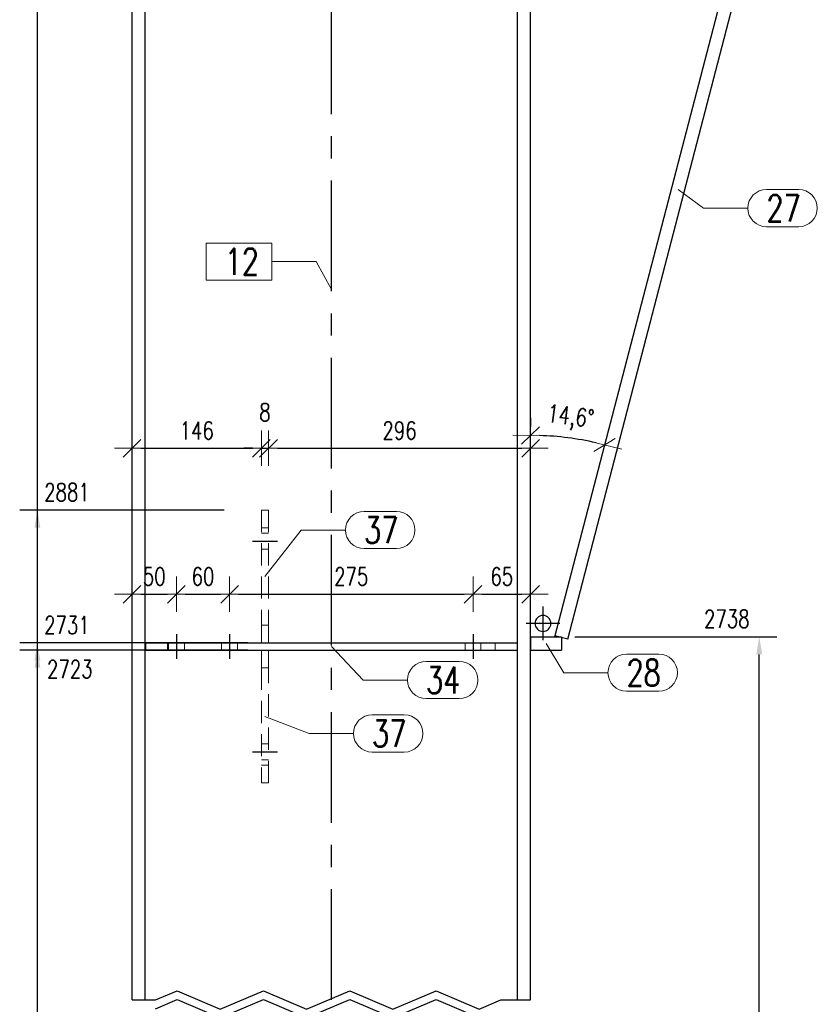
# Model space of a CAD drawing. Header units: millimetres. Extents: x 2097 to 3301, y 14853 to 15503.
# Tile 63 of 97: x 2862 to 2952, y 14968 to 15079. Entities that reach past the tile are written whole.
import ezdxf

# ---------------------------------------------------------------- set-up
doc = ezdxf.new("R2010")
doc.units = ezdxf.units.MM
doc.header["$LTSCALE"] = 10
doc.linetypes.add('HIDDEN', pattern=[0.375, 0.25, -0.125])
doc.linetypes.add('MITTE', pattern=[2, 1.25, -0.25, 0.25, -0.25])
doc.layers.get('Defpoints').update_dxf_attribs({"color": 1})
for name, color, linetype, lineweight in [('PS_DIM', 4, 'Continuous', 13), ('PS_Hidden', 2, 'HIDDEN', 9), ('PS_Pos', 1, 'Continuous', 15), ('PS_SOLID', 7, 'Continuous', 30)]:
    doc.layers.add(name, color=color, linetype=linetype, lineweight=lineweight)
doc.layers.add('PS_MID', color=5, linetype='MITTE')
doc.layers.add('PS_SHAPE', color=3, linetype='Continuous')
doc.styles.add('simplex', font='simplex.shx', dxfattribs={"width": 0.75})
doc.dimstyles.new('1_10_GŁ_DS1-LS10', dxfattribs={"dimtxt": 2, "dimasz": 2, "dimexe": 2, "dimexo": 5, "dimgap": 1, "dimtad": 1, "dimjust": 4, "dimdec": 0, "dimlfac": 10, "dimtxsty": 'simplex', "dimblk1": 'NONE', "dimsah": 1, "dimcen": 2, "dimclrd": 256, "dimclre": 256, "dimclrt": 3, "dimadec": 1, "dimazin": 0, "dimtfac": 1, "dimtdec": 0, "dimtmove": 2, "dimatfit": 3, "dimfxl": 1, "dimarcsym": 0})
doc.dimstyles.new('1_10_PRZ', dxfattribs={"dimtxt": 2, "dimasz": 1, "dimexe": 2, "dimexo": 5, "dimgap": 1, "dimtad": 1, "dimdec": 0, "dimlfac": 10, "dimtxsty": 'simplex', "dimblk": 'dimznak', "dimcen": 2, "dimse1": 1, "dimse2": 1, "dimclrt": 3, "dimadec": 1, "dimazin": 0, "dimtfac": 1, "dimtdec": 0, "dimtix": 1, "dimtmove": 2, "dimatfit": 3, "dimldrblk": 'dim-grot', "dimfxl": 1, "dimarcsym": 0})

# ---------------------------------------------------------------- blocks, each defined once
blk = doc.blocks.new('dimznak')
at = {"color": 0}
for points in [[(0, 2), (0, -2)], [(-2, 0), (2, 0)]]:
    blk.add_lwpolyline(points, dxfattribs=at)
at = {"color": 2}
blk.add_lwpolyline([(1, 1), (-1, -1)], dxfattribs=at)
blk = doc.blocks.new('*D248')
at = {"layer": 'Defpoints', "color": 0, "transparency": 16777216}
for p in [(2919.43, 15137.73), (2948.53, 15110.68), (2925.04, 15031.7), (2922.18, 15009.56), (2919.43, 14968.45)]:
    blk.add_point(p, dxfattribs=at)
at = {"layer": 'PS_DIM', "color": 0, "lineweight": -2, "transparency": 16777216}
blk.add_arc((2919.43, 14999), 33.18, 77.1224, 88.2731, dxfattribs=at)
for p, rotation in [((2919.43, 15032.18), 179.1365625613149), ((2927.79, 15031.1), 346.2589357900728)]:
    blk.add_blockref('dimznak', p, dxfattribs=dict(at, rotation=rotation))
at = {"layer": 'PS_DIM', "color": 3, "transparency": 16777216, "insert": (2923.92, 15034.08), "char_height": 2, "attachment_point": 5, "rotation": 352.6977, "style": 'simplex'}
blk.add_mtext('14,6°', dxfattribs=at)
blk = doc.blocks.new('dim-grot')
blk.add_hatch(color=256).paths.add_polyline_path([(0, 0), (-2, 0.5), (-2, -0.5)])
blk.add_lwpolyline([(0, 0), (-2, 0.5), (-2, -0.5), (0, 0)])
blk = doc.blocks.new('*D249')
at = {"layer": 'Defpoints', "color": 0, "transparency": 16777216}
for p in [(2875.17, 15177.51), (2919.43, 15137.73), (2923.95, 15121.98), (2951.03, 15109.32), (2919.43, 14968.45)]:
    blk.add_point(p, dxfattribs=at)
at = {"layer": 'PS_DIM', "color": 0, "lineweight": -2, "transparency": 16777216}
blk.add_arc((2919.43, 15137.73), 16.38, 273.4984, 314.5476, dxfattribs=at)
for p, rotation in [((2931.61, 15126.78), 46.29680324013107), ((2919.43, 15121.35), 181.7491981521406)]:
    blk.add_blockref('dimznak', p, dxfattribs=dict(at, rotation=rotation))
at = {"layer": 'PS_DIM', "color": 3, "transparency": 16777216, "insert": (2925.2, 15124.77), "char_height": 2, "attachment_point": 5, "rotation": 24.023, "style": 'simplex'}
blk.add_mtext('48,0°', dxfattribs=at)
blk = doc.blocks.new('*D272')
at = {"layer": 'Defpoints', "color": 0, "transparency": 16777216}
for p in [(2879.43, 15014.25), (2874.43, 15010.59), (2879.43, 15009.75)]:
    blk.add_point(p, dxfattribs=at)
at = {"layer": 'PS_DIM', "color": 0, "lineweight": -2, "transparency": 16777216}
blk.add_line((2875.43, 15014.25), (2878.43, 15014.25), dxfattribs=at)
at = {"layer": 'PS_DIM', "color": 0, "lineweight": -2, "transparency": 16777216, "rotation": 180}
blk.add_blockref('dimznak', (2874.43, 15014.25), dxfattribs=at)
at = {"layer": 'PS_DIM', "color": 0, "lineweight": -2, "transparency": 16777216}
blk.add_blockref('dimznak', (2879.43, 15014.25), dxfattribs=at)
at = {"layer": 'PS_DIM', "color": 3, "transparency": 16777216, "insert": (2876.93, 15016.25), "char_height": 2, "attachment_point": 5, "style": 'simplex'}
blk.add_mtext('50', dxfattribs=at)
blk = doc.blocks.new('*D273')
at = {"layer": 'Defpoints', "color": 0, "transparency": 16777216}
for p in [(2885.43, 15014.25), (2879.43, 15009.75), (2885.43, 15009.75)]:
    blk.add_point(p, dxfattribs=at)
at = {"layer": 'PS_DIM', "color": 0, "lineweight": -2, "transparency": 16777216}
blk.add_line((2880.43, 15014.25), (2884.43, 15014.25), dxfattribs=at)
at = {"layer": 'PS_DIM', "color": 0, "lineweight": -2, "transparency": 16777216, "rotation": 180}
blk.add_blockref('dimznak', (2879.43, 15014.25), dxfattribs=at)
at = {"layer": 'PS_DIM', "color": 0, "lineweight": -2, "transparency": 16777216}
blk.add_blockref('dimznak', (2885.43, 15014.25), dxfattribs=at)
at = {"layer": 'PS_DIM', "color": 3, "transparency": 16777216, "insert": (2882.43, 15016.25), "char_height": 2, "attachment_point": 5, "style": 'simplex'}
blk.add_mtext('60', dxfattribs=at)
blk = doc.blocks.new('*D274')
at = {"layer": 'Defpoints', "color": 0, "transparency": 16777216}
for p in [(2912.93, 15014.25), (2885.43, 15009.75), (2912.93, 15009.75)]:
    blk.add_point(p, dxfattribs=at)
at = {"layer": 'PS_DIM', "color": 0, "lineweight": -2, "transparency": 16777216}
blk.add_line((2886.43, 15014.25), (2911.93, 15014.25), dxfattribs=at)
at = {"layer": 'PS_DIM', "color": 0, "lineweight": -2, "transparency": 16777216, "rotation": 180}
blk.add_blockref('dimznak', (2885.43, 15014.25), dxfattribs=at)
at = {"layer": 'PS_DIM', "color": 0, "lineweight": -2, "transparency": 16777216}
blk.add_blockref('dimznak', (2912.93, 15014.25), dxfattribs=at)
at = {"layer": 'PS_DIM', "color": 3, "transparency": 16777216, "insert": (2899.18, 15016.25), "char_height": 2, "attachment_point": 5, "style": 'simplex'}
blk.add_mtext('275', dxfattribs=at)
blk = doc.blocks.new('*D275')
at = {"layer": 'Defpoints', "color": 0, "transparency": 16777216}
for p in [(2919.43, 15014.53), (2919.43, 15014.25), (2912.93, 15009.75)]:
    blk.add_point(p, dxfattribs=at)
at = {"layer": 'PS_DIM', "color": 0, "lineweight": -2, "transparency": 16777216}
blk.add_line((2913.93, 15014.25), (2918.43, 15014.25), dxfattribs=at)
at = {"layer": 'PS_DIM', "color": 0, "lineweight": -2, "transparency": 16777216, "rotation": 180}
blk.add_blockref('dimznak', (2912.93, 15014.25), dxfattribs=at)
at = {"layer": 'PS_DIM', "color": 0, "lineweight": -2, "transparency": 16777216}
blk.add_blockref('dimznak', (2919.43, 15014.25), dxfattribs=at)
at = {"layer": 'PS_DIM', "color": 3, "transparency": 16777216, "insert": (2916.18, 15016.25), "char_height": 2, "attachment_point": 5, "style": 'simplex'}
blk.add_mtext('65', dxfattribs=at)
blk = doc.blocks.new('*D291')
at = {"layer": 'Defpoints', "color": 0, "transparency": 16777216}
for p in [(2889.03, 15030.73), (2874.43, 15026.56), (2889.03, 15023.75)]:
    blk.add_point(p, dxfattribs=at)
at = {"layer": 'PS_DIM', "color": 0, "lineweight": -2, "transparency": 16777216}
blk.add_line((2875.43, 15030.73), (2888.03, 15030.73), dxfattribs=at)
at = {"layer": 'PS_DIM', "color": 0, "lineweight": -2, "transparency": 16777216, "rotation": 180}
blk.add_blockref('dimznak', (2874.43, 15030.73), dxfattribs=at)
at = {"layer": 'PS_DIM', "color": 0, "lineweight": -2, "transparency": 16777216}
blk.add_blockref('dimznak', (2889.03, 15030.73), dxfattribs=at)
at = {"layer": 'PS_DIM', "color": 3, "transparency": 16777216, "insert": (2881.73, 15032.73), "char_height": 2, "attachment_point": 5, "style": 'simplex'}
blk.add_mtext('146', dxfattribs=at)
blk = doc.blocks.new('*D292')
at = {"layer": 'Defpoints', "color": 0, "transparency": 16777216}
for p in [(2889.83, 15030.73), (2889.03, 15023.75), (2889.83, 15023.75)]:
    blk.add_point(p, dxfattribs=at)
at = {"layer": 'PS_DIM', "color": 0, "lineweight": -2, "transparency": 16777216}
for p, q in [((2888.03, 15030.73), (2887.03, 15030.73)), ((2889.03, 15030.73), (2889.83, 15030.73)), ((2890.83, 15030.73), (2891.83, 15030.73))]:
    blk.add_line(p, q, dxfattribs=at)
blk.add_blockref('dimznak', (2889.03, 15030.73), dxfattribs=at)
at = {"layer": 'PS_DIM', "color": 0, "lineweight": -2, "transparency": 16777216, "rotation": 180}
blk.add_blockref('dimznak', (2889.83, 15030.73), dxfattribs=at)
at = {"layer": 'PS_DIM', "color": 3, "transparency": 16777216, "insert": (2889.43, 15034.79), "char_height": 2, "attachment_point": 5, "style": 'simplex'}
blk.add_mtext('8', dxfattribs=at)
blk = doc.blocks.new('*D293')
at = {"layer": 'Defpoints', "color": 0, "transparency": 16777216}
for p in [(2919.43, 15030.73), (2889.83, 15023.75), (2919.43, 15024.1)]:
    blk.add_point(p, dxfattribs=at)
at = {"layer": 'PS_DIM', "color": 0, "lineweight": -2, "transparency": 16777216}
blk.add_line((2890.83, 15030.73), (2918.43, 15030.73), dxfattribs=at)
at = {"layer": 'PS_DIM', "color": 0, "lineweight": -2, "transparency": 16777216, "rotation": 180}
blk.add_blockref('dimznak', (2889.83, 15030.73), dxfattribs=at)
at = {"layer": 'PS_DIM', "color": 0, "lineweight": -2, "transparency": 16777216}
blk.add_blockref('dimznak', (2919.43, 15030.73), dxfattribs=at)
at = {"layer": 'PS_DIM', "color": 3, "transparency": 16777216, "insert": (2904.63, 15032.73), "char_height": 2, "attachment_point": 5, "style": 'simplex'}
blk.add_mtext('296', dxfattribs=at)
blk = doc.blocks.new('*D362')
at = {"layer": 'Defpoints', "color": 0, "transparency": 16777216}
for p in [(2919.43, 15009.45), (2945.26, 15009.45), (2919.43, 14919.15)]:
    blk.add_point(p, dxfattribs=at)
at = {"layer": 'PS_DIM', "lineweight": -2, "transparency": 16777216}
for p, q in [((2924.43, 15009.45), (2947.26, 15009.45)), ((2945.26, 14919.15), (2945.26, 15007.45)), ((2924.43, 14919.15), (2947.26, 14919.15))]:
    blk.add_line(p, q, dxfattribs=at)
at = {"layer": 'PS_DIM', "transparency": 16777216}
blk.add_solid([(2944.92, 15007.45), (2945.59, 15007.45), (2945.26, 15009.45)], dxfattribs=at)
at = {"layer": 'PS_DIM', "color": 3, "transparency": 16777216, "insert": (2941.59, 15011.47), "char_height": 2, "attachment_point": 5, "rotation": 0.0573, "style": 'simplex'}
blk.add_mtext('2738', dxfattribs=at)
blk = doc.blocks.new('_None')
blk = doc.blocks.new('*D367')
at = {"layer": 'Defpoints', "color": 0, "transparency": 16777216}
for p in [(2863.73, 15007.95), (2892.48, 15007.95), (2919.43, 14919.15)]:
    blk.add_point(p, dxfattribs=at)
at = {"layer": 'PS_DIM', "lineweight": -2, "transparency": 16777216}
for p, q in [((2887.48, 15007.95), (2861.73, 15007.95)), ((2863.73, 14919.15), (2863.73, 15005.95)), ((2914.43, 14919.15), (2861.73, 14919.15))]:
    blk.add_line(p, q, dxfattribs=at)
at = {"layer": 'PS_DIM', "transparency": 16777216}
blk.add_solid([(2863.4, 15005.95), (2864.06, 15005.95), (2863.73, 15007.95)], dxfattribs=at)
at = {"layer": 'PS_DIM', "color": 3, "transparency": 16777216, "insert": (2867.39, 15005.79), "char_height": 2, "attachment_point": 5, "rotation": 0.0573, "style": 'simplex'}
blk.add_mtext('2723', dxfattribs=at)
blk = doc.blocks.new('*D368')
at = {"layer": 'Defpoints', "color": 0, "transparency": 16777216}
for p in [(2863.73, 15008.75), (2892.48, 15008.75), (2919.43, 14919.15)]:
    blk.add_point(p, dxfattribs=at)
at = {"layer": 'PS_DIM', "lineweight": -2, "transparency": 16777216}
for p, q in [((2887.48, 15008.75), (2861.73, 15008.75)), ((2863.73, 14919.15), (2863.73, 15006.75)), ((2914.43, 14919.15), (2861.73, 14919.15))]:
    blk.add_line(p, q, dxfattribs=at)
at = {"layer": 'PS_DIM', "transparency": 16777216}
blk.add_solid([(2863.4, 15006.75), (2864.06, 15006.75), (2863.73, 15008.75)], dxfattribs=at)
at = {"layer": 'PS_DIM', "color": 3, "transparency": 16777216, "insert": (2867.07, 15010.77), "char_height": 2, "attachment_point": 5, "rotation": 0.0573, "style": 'simplex'}
blk.add_mtext('2731', dxfattribs=at)
blk = doc.blocks.new('*D369')
at = {"layer": 'Defpoints', "color": 0, "transparency": 16777216}
for p in [(2863.73, 15023.75), (2889.83, 15023.75), (2919.43, 14919.15)]:
    blk.add_point(p, dxfattribs=at)
at = {"layer": 'PS_DIM', "lineweight": -2, "transparency": 16777216}
for p, q in [((2884.83, 15023.75), (2861.73, 15023.75)), ((2863.73, 14919.15), (2863.73, 15021.75)), ((2914.43, 14919.15), (2861.73, 14919.15))]:
    blk.add_line(p, q, dxfattribs=at)
at = {"layer": 'PS_DIM', "transparency": 16777216}
blk.add_solid([(2863.4, 15021.75), (2864.06, 15021.75), (2863.73, 15023.75)], dxfattribs=at)
at = {"layer": 'PS_DIM', "color": 3, "transparency": 16777216, "insert": (2867.07, 15025.77), "char_height": 2, "attachment_point": 5, "rotation": 0.0573, "style": 'simplex'}
blk.add_mtext('2881', dxfattribs=at)
blk = doc.blocks.new('*D370')
at = {"layer": 'Defpoints', "color": 0, "transparency": 16777216}
for p in [(2863.73, 15154.25), (2877.18, 15154.25), (2919.43, 14919.15)]:
    blk.add_point(p, dxfattribs=at)
at = {"layer": 'PS_DIM', "lineweight": -2, "transparency": 16777216}
for p, q in [((2872.18, 15154.25), (2861.73, 15154.25)), ((2863.73, 14919.15), (2863.73, 15152.25)), ((2914.43, 14919.15), (2861.73, 14919.15))]:
    blk.add_line(p, q, dxfattribs=at)
at = {"layer": 'PS_DIM', "transparency": 16777216}
blk.add_solid([(2863.4, 15152.25), (2864.06, 15152.25), (2863.73, 15154.25)], dxfattribs=at)
at = {"layer": 'PS_DIM', "color": 3, "transparency": 16777216, "insert": (2867.21, 15152.45), "char_height": 2, "attachment_point": 5, "rotation": 0.0573, "style": 'simplex'}
blk.add_mtext('4186', dxfattribs=at)
blk = doc.blocks.new('*D371')
at = {"layer": 'Defpoints', "color": 0, "transparency": 16777216}
for p in [(2863.73, 15155.05), (2877.18, 15155.05), (2919.43, 14919.15)]:
    blk.add_point(p, dxfattribs=at)
at = {"layer": 'PS_DIM', "lineweight": -2, "transparency": 16777216}
for p, q in [((2872.18, 15155.05), (2861.73, 15155.05)), ((2863.73, 14919.15), (2863.73, 15153.05)), ((2914.43, 14919.15), (2861.73, 14919.15))]:
    blk.add_line(p, q, dxfattribs=at)
at = {"layer": 'PS_DIM', "transparency": 16777216}
blk.add_solid([(2863.4, 15153.05), (2864.06, 15153.05), (2863.73, 15155.05)], dxfattribs=at)
at = {"layer": 'PS_DIM', "color": 3, "transparency": 16777216, "insert": (2867.29, 15157.07), "char_height": 2, "attachment_point": 5, "rotation": 0.0573, "style": 'simplex'}
blk.add_mtext('4194', dxfattribs=at)
blk = doc.blocks.new('*D372')
at = {"layer": 'Defpoints', "color": 0, "transparency": 16777216}
for p in [(2863.73, 15178.18), (2874.43, 15178.18), (2919.43, 14919.15)]:
    blk.add_point(p, dxfattribs=at)
at = {"layer": 'PS_DIM', "lineweight": -2, "transparency": 16777216}
for p, q in [((2869.43, 15178.18), (2861.73, 15178.18)), ((2863.73, 14919.15), (2863.73, 15176.18)), ((2914.43, 14919.15), (2861.73, 14919.15))]:
    blk.add_line(p, q, dxfattribs=at)
at = {"layer": 'PS_DIM', "transparency": 16777216}
blk.add_solid([(2863.4, 15176.18), (2864.06, 15176.18), (2863.73, 15178.18)], dxfattribs=at)
at = {"layer": 'PS_DIM', "color": 3, "transparency": 16777216, "insert": (2867.39, 15176.08), "char_height": 2, "attachment_point": 5, "rotation": 0.0573, "style": 'simplex'}
blk.add_mtext('4425', dxfattribs=at)
blk = doc.blocks.new('*D373')
at = {"layer": 'Defpoints', "color": 0, "transparency": 16777216}
for p in [(2863.73, 15179), (2876.51, 15179), (2919.43, 14919.15)]:
    blk.add_point(p, dxfattribs=at)
at = {"layer": 'PS_DIM', "lineweight": -2, "transparency": 16777216}
for p, q in [((2871.51, 15179), (2861.73, 15179)), ((2863.73, 14919.15), (2863.73, 15177)), ((2914.43, 14919.15), (2861.73, 14919.15))]:
    blk.add_line(p, q, dxfattribs=at)
at = {"layer": 'PS_DIM', "transparency": 16777216}
blk.add_solid([(2863.4, 15177), (2864.06, 15177), (2863.73, 15179)], dxfattribs=at)
at = {"layer": 'PS_DIM', "color": 3, "transparency": 16777216, "insert": (2867.39, 15181.02), "char_height": 2, "attachment_point": 5, "rotation": 0.0573, "style": 'simplex'}
blk.add_mtext('4433', dxfattribs=at)
blk = doc.blocks.new('*X744')
at = {"color": 1}
for p, q in [((2877.07, 14968.45), (2879.51, 14969.48)), ((2879.51, 14969.48), (2884.39, 14967.42)), ((2884.39, 14967.42), (2889.26, 14969.48)), ((2889.26, 14969.48), (2894.14, 14967.42)), ((2894.14, 14967.42), (2899.02, 14969.48)), ((2899.02, 14969.48), (2903.89, 14967.42)), ((2903.89, 14967.42), (2908.77, 14969.48)), ((2908.77, 14969.48), (2913.64, 14967.42)), ((2874.43, 14968.45), (2877.07, 14968.45)), ((2877.07, 14967.45), (2879.51, 14968.48)), ((2879.51, 14968.48), (2884.39, 14966.42)), ((2884.39, 14966.42), (2889.26, 14968.48)), ((2889.26, 14968.48), (2894.14, 14966.42)), ((2894.14, 14966.42), (2899.02, 14968.48)), ((2899.02, 14968.48), (2903.89, 14966.42)), ((2903.89, 14966.42), (2908.77, 14968.48)), ((2908.77, 14968.48), (2913.64, 14966.42)), ((2913.64, 14967.42), (2916.08, 14968.45)), ((2916.08, 14968.45), (2919.43, 14968.45))]:
    blk.add_line(p, q, dxfattribs=at)
at = {"layer": 'PS_Hidden', "color": 2, "linetype": 'HIDDEN'}
for p, q in [((2889.03, 15023.75), (2889.03, 15010.75)), ((2889.83, 15023.75), (2889.03, 15023.75)), ((2889.83, 15023.75), (2889.83, 15010.75)), ((2889.03, 15021.75), (2889.83, 15021.75)), ((2889.83, 15021.15), (2889.03, 15021.15)), ((2889.83, 15019.35), (2889.03, 15019.35)), ((2889.03, 15010.75), (2889.83, 15010.75)), ((2889.03, 15008.75), (2889.03, 15010.75)), ((2889.83, 15010.75), (2889.83, 15008.75)), ((2878.43, 15007.95), (2878.43, 15008.75)), ((2878.53, 15007.95), (2878.53, 15008.75)), ((2880.33, 15007.95), (2880.33, 15008.75)), ((2884.53, 15007.95), (2884.53, 15008.75)), ((2886.33, 15007.95), (2886.33, 15008.75)), ((2889.03, 15005.95), (2889.03, 15007.95)), ((2889.83, 15007.95), (2889.83, 15005.95)), ((2912.03, 15007.95), (2912.03, 15008.75)), ((2913.83, 15007.95), (2913.83, 15008.75)), ((2915.43, 15008.75), (2915.43, 15007.95)), ((2889.03, 15005.95), (2889.03, 14992.95)), ((2889.83, 15005.95), (2889.03, 15005.95)), ((2889.83, 14992.95), (2889.83, 15005.95)), ((2889.83, 14997.35), (2889.03, 14997.35)), ((2889.83, 14995.55), (2889.03, 14995.55)), ((2889.83, 14994.95), (2889.03, 14994.95)), ((2889.83, 14992.95), (2889.03, 14992.95))]:
    blk.add_line(p, q, dxfattribs=at)
at = {"layer": 'PS_MID', "color": 5, "linetype": 'MITTE'}
for p, q in [((2896.93, 14968.45), (2896.93, 15183.18)), ((2888.03, 15020.25), (2890.83, 15020.25)), ((2920.83, 15012.85), (2920.83, 15009.05)), ((2922.73, 15010.95), (2918.93, 15010.95)), ((2879.43, 15009.75), (2879.43, 15006.95)), ((2879.43, 15009.75), (2879.43, 15006.95)), ((2885.43, 15009.75), (2885.43, 15006.95)), ((2885.43, 15009.75), (2885.43, 15006.95)), ((2912.93, 15009.75), (2912.93, 15006.95)), ((2912.93, 15009.75), (2912.93, 15006.95)), ((2888.03, 14996.45), (2890.83, 14996.45))]:
    blk.add_line(p, q, dxfattribs=at)
at = {"layer": 'PS_SOLID', "color": 7, "linetype": 'Continuous'}
for p, q in [((2874.43, 14968.45), (2874.43, 15178.18)), ((2875.89, 14968.45), (2875.89, 15176.87)), ((2917.97, 14968.45), (2917.97, 15139.04)), ((2919.43, 14968.45), (2919.43, 15137.73)), ((2948.53, 15110.68), (2922.18, 15009.56)), ((2923.63, 15009.18), (2949.97, 15110.27)), ((2919.43, 15009.45), (2922.93, 15009.45)), ((2919.43, 15009.45), (2919.43, 15007.95)), ((2922.18, 15009.56), (2922.15, 15009.45)), ((2923.63, 15009.18), (2922.18, 15009.56)), ((2922.93, 15009.45), (2922.93, 15007.95)), ((2875.93, 15008.75), (2917.93, 15008.75)), ((2875.93, 15008.75), (2875.93, 15007.95)), ((2875.93, 15007.95), (2917.93, 15007.95)), ((2917.93, 15008.75), (2917.93, 15007.95)), ((2919.43, 15007.95), (2922.93, 15007.95))]:
    blk.add_line(p, q, dxfattribs=at)
at = {"layer": 'PS_SOLID', "color": 7, "extrusion": (0, 0, -1)}
blk.add_circle((-2920.83, 15010.95), 0.9, dxfattribs=at)
blk = doc.blocks.new('*X745')
at = {"color": 1}
for p, q in [((2936.08, 15059.93), (2938.97, 15057.84)), ((2946.07, 15059.94), (2949.71, 15059.94)), ((2938.97, 15057.84), (2943.97, 15057.84)), ((2946.07, 15055.74), (2949.71, 15055.74))]:
    blk.add_line(p, q, dxfattribs=at)
for centre, start, end in [((2946.07, 15057.84), 90, 270), ((2949.71, 15057.84), 270, 90)]:
    blk.add_arc(centre, 2.1, start, end, dxfattribs=at)
at = {"color": 2, "style": 'simplex', "width": 0.75}
blk.add_text('27', height=3, dxfattribs=at).set_placement((2946.07, 15056.34))
blk = doc.blocks.new('*X747')
at = {"color": 1}
for p, q in [((2890.21, 15053.9), (2882.79, 15053.9)), ((2882.79, 15053.9), (2882.79, 15049.7)), ((2890.21, 15049.7), (2890.21, 15053.9)), ((2890.21, 15051.8), (2895.21, 15051.8)), ((2896.93, 15048.67), (2895.21, 15051.8)), ((2882.79, 15049.7), (2890.21, 15049.7))]:
    blk.add_line(p, q, dxfattribs=at)
at = {"color": 30, "style": 'simplex', "width": 0.75}
blk.add_text('12', height=3, dxfattribs=at).set_placement((2884.89, 15050.3))
blk = doc.blocks.new('*X751')
at = {"color": 1}
for p, q in [((2896.93, 15008.35), (2900.53, 15004.56)), ((2907.63, 15006.66), (2911.38, 15006.66)), ((2900.53, 15004.56), (2905.53, 15004.56)), ((2907.63, 15002.46), (2911.38, 15002.46))]:
    blk.add_line(p, q, dxfattribs=at)
for centre, start, end in [((2907.63, 15004.56), 90, 270), ((2911.38, 15004.56), 270, 90)]:
    blk.add_arc(centre, 2.1, start, end, dxfattribs=at)
at = {"color": 2, "style": 'simplex', "width": 0.75}
blk.add_text('34', height=3, dxfattribs=at).set_placement((2907.63, 15003.06))
blk = doc.blocks.new('*X752')
at = {"color": 1}
for p, q in [((2896.93, 15008.35), (2900.53, 15004.56)), ((2907.63, 15006.66), (2911.38, 15006.66)), ((2900.53, 15004.56), (2905.53, 15004.56)), ((2907.63, 15002.46), (2911.38, 15002.46))]:
    blk.add_line(p, q, dxfattribs=at)
for centre, start, end in [((2907.63, 15004.56), 90, 270), ((2911.38, 15004.56), 270, 90)]:
    blk.add_arc(centre, 2.1, start, end, dxfattribs=at)
at = {"color": 2, "style": 'simplex', "width": 0.75}
blk.add_text('34', height=3, dxfattribs=at).set_placement((2907.63, 15003.06))
blk = doc.blocks.new('*X753')
at = {"color": 1}
for p, q in [((2921.18, 15008.7), (2923.17, 15005.39)), ((2930.27, 15007.49), (2933.91, 15007.49)), ((2923.17, 15005.39), (2928.17, 15005.39)), ((2930.27, 15003.29), (2933.91, 15003.29))]:
    blk.add_line(p, q, dxfattribs=at)
for centre, start, end in [((2930.27, 15005.39), 90, 270), ((2933.91, 15005.39), 270, 90)]:
    blk.add_arc(centre, 2.1, start, end, dxfattribs=at)
at = {"color": 2, "style": 'simplex', "width": 0.75}
blk.add_text('28', height=3, dxfattribs=at).set_placement((2930.27, 15003.89))
blk = doc.blocks.new('*X754')
at = {"color": 1}
for p, q in [((2900.63, 15023.6), (2904.27, 15023.6)), ((2889.43, 15016.25), (2893.53, 15021.5)), ((2893.53, 15021.5), (2898.53, 15021.5)), ((2900.63, 15019.4), (2904.27, 15019.4))]:
    blk.add_line(p, q, dxfattribs=at)
for centre, start, end in [((2900.63, 15021.5), 90, 270), ((2904.27, 15021.5), 270, 90)]:
    blk.add_arc(centre, 2.1, start, end, dxfattribs=at)
at = {"color": 2, "style": 'simplex', "width": 0.75}
blk.add_text('37', height=3, dxfattribs=at).set_placement((2900.63, 15020))
blk = doc.blocks.new('*X755')
at = {"color": 1}
for p, q in [((2889.43, 15000.45), (2894.43, 14998.53)), ((2901.53, 15000.63), (2905.17, 15000.63)), ((2894.43, 14998.53), (2899.43, 14998.53)), ((2901.53, 14996.43), (2905.17, 14996.43))]:
    blk.add_line(p, q, dxfattribs=at)
for centre, start, end in [((2901.53, 14998.53), 90, 270), ((2905.17, 14998.53), 270, 90)]:
    blk.add_arc(centre, 2.1, start, end, dxfattribs=at)
at = {"color": 2, "style": 'simplex', "width": 0.75}
blk.add_text('37', height=3, dxfattribs=at).set_placement((2901.53, 14997.03))

msp = doc.modelspace()

# ---------------------------------------------------------------- block references
at = {"layer": 'PS_Pos'}
for name in ['*X745', '*X747', '*X754', '*X751', '*X752', '*X753', '*X755']:
    msp.add_blockref(name, (0, 0), dxfattribs=at)
at = {"layer": 'PS_SHAPE', "color": 3}
msp.add_blockref('*X744', (0, 0), dxfattribs=at)

# ---------------------------------------------------------------- dimensions: what is measured, and where the dimension line sits
at = {"layer": 'PS_DIM'}
for base, p2, text, picture, middle in [((2863.73, 15179), (2876.51, 15179), '4433', '*D373', (2867.39, 15181.02)), ((2863.73, 15178.18), (2874.43, 15178.18), '4425', '*D372', (2867.39, 15176.08)), ((2863.73, 15155.05), (2877.18, 15155.05), '4194', '*D371', (2867.29, 15157.07)), ((2863.73, 15154.25), (2877.18, 15154.25), '4186', '*D370', (2867.21, 15152.45)), ((2863.73, 15023.75), (2889.83, 15023.75), '2881', '*D369', (2867.07, 15025.77)), ((2945.26, 15009.45), (2919.43, 15009.45), '2738', '*D362', (2941.59, 15011.47)), ((2863.73, 15008.75), (2892.48, 15008.75), '2731', '*D368', (2867.07, 15010.77)), ((2863.73, 15007.95), (2892.48, 15007.95), '2723', '*D367', (2867.39, 15005.79))]:
    dim = msp.add_linear_dim(base=base, p1=(2919.43, 14919.15), p2=p2, angle=90, text=text, dimstyle='1_10_GŁ_DS1-LS10', dxfattribs=at)
    dim.commit()
    dim.dimension.update_dxf_attribs({"geometry": picture, "text_midpoint": middle, "dimtype": 128, "text_rotation": 0.0573})
for base, line1, picture, middle in [((2923.95, 15121.98), ((2951.03, 15109.32), (2875.17, 15177.51)), '*D249', (2925.2, 15124.77)), ((2925.04, 15031.7), ((2948.53, 15110.68), (2922.18, 15009.56)), '*D248', (2923.92, 15034.08))]:
    dim = msp.add_angular_dim_2l(base=base, line1=line1, line2=((2919.43, 14968.45), (2919.43, 15137.73)), dimstyle='1_10_PRZ', dxfattribs=at)
    dim.commit()
    dim.dimension.update_dxf_attribs({"geometry": picture, "text_midpoint": middle})
dim = msp.add_linear_dim(base=(2889.83, 15030.73), p1=(2889.03, 15023.75), p2=(2889.83, 15023.75), dimstyle='1_10_PRZ', dxfattribs=at)
dim.commit()
dim.dimension.update_dxf_attribs({"geometry": '*D292', "text_midpoint": (2889.43, 15034.79), "dimtype": 128})
for base, p1, p2, picture, middle in [((2889.03, 15030.73), (2874.43, 15026.56), (2889.03, 15023.75), '*D291', (2881.73, 15032.73)), ((2919.43, 15030.73), (2889.83, 15023.75), (2919.43, 15024.1), '*D293', (2904.63, 15032.73)), ((2879.43, 15014.25), (2874.43, 15010.59), (2879.43, 15009.75), '*D272', (2876.93, 15016.25)), ((2885.43, 15014.25), (2879.43, 15009.75), (2885.43, 15009.75), '*D273', (2882.43, 15016.25)), ((2912.93, 15014.25), (2885.43, 15009.75), (2912.93, 15009.75), '*D274', (2899.18, 15016.25)), ((2919.43, 15014.25), (2912.93, 15009.75), (2919.43, 15014.53), '*D275', (2916.18, 15016.25))]:
    dim = msp.add_linear_dim(base=base, p1=p1, p2=p2, dimstyle='1_10_PRZ', dxfattribs=at)
    dim.commit()
    dim.dimension.update_dxf_attribs({"geometry": picture, "text_midpoint": middle})

doc.saveas('drawing.dxf')
